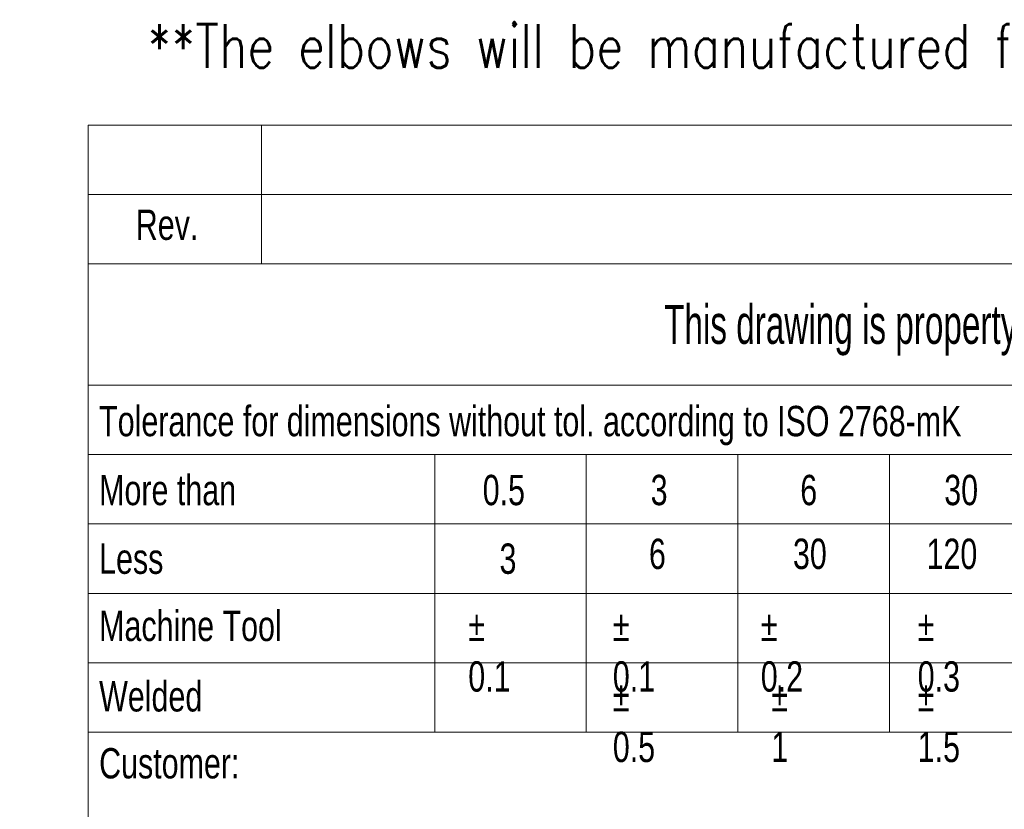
# Model space of a CAD drawing. Header units: millimetres. Extents: x 0 to 2258, y 0 to 438.
# Tile 35 of 39: x 2062 to 2121, y 61 to 108. Entities that reach past the tile are written whole.
import ezdxf

# ---------------------------------------------------------------- set-up
doc = ezdxf.new("R2010")
doc.units = ezdxf.units.MM
doc.header["$LTSCALE"] = 0.25
doc.layers.add('SLD-0', color=179, linetype='Continuous')
doc.styles.add('AdskIsoMetric', font='romans.shx', dxfattribs={"width": 0.8, "height": 2.5})
doc.styles.add('SLDTEXTSTYLE2', font='TXT', dxfattribs={"width": 0.638186})
doc.styles.add('SLDTEXTSTYLE3', font='TXT', dxfattribs={"width": 0.75})

msp = doc.modelspace()

# ---------------------------------------------------------------- linework, layer by layer
at = {"color": 7, "linetype": 'Continuous', "lineweight": 18}
for p, q in [((2066.375, 101.879), (2252.647, 101.879)), ((2066.375, 101.879), (2066.375, 97.74)), ((2076.723, 101.879), (2076.723, 93.6)), ((2066.375, 97.74), (2252.647, 97.74)), ((2066.375, 97.74), (2066.375, 93.6)), ((2066.375, 93.6), (2066.375, 86.356)), ((2066.375, 93.6), (2252.647, 93.6)), ((2066.375, 86.356), (2066.375, 82.217)), ((2066.375, 86.356), (2252.647, 86.356)), ((2066.375, 82.217), (2159.511, 82.217)), ((2066.375, 82.217), (2066.375, 78.078)), ((2087.072, 82.217), (2087.072, 65.66)), ((2096.127, 65.66), (2096.127, 82.217)), ((2105.182, 65.66), (2105.182, 82.217)), ((2114.237, 65.66), (2114.237, 82.217)), ((2066.375, 78.078), (2066.375, 73.938)), ((2066.375, 78.078), (2159.511, 78.078)), ((2066.375, 73.938), (2066.375, 69.799)), ((2066.375, 73.938), (2159.511, 73.938)), ((2066.375, 69.799), (2066.375, 65.66)), ((2066.375, 69.799), (2159.511, 69.799)), ((2066.375, 65.66), (2066.375, 19.092)), ((2066.375, 65.66), (2087.072, 65.66)), ((2087.072, 65.66), (2096.127, 65.66)), ((2096.127, 65.66), (2105.182, 65.66)), ((2105.182, 65.66), (2114.237, 65.66)), ((2114.237, 65.66), (2123.291, 65.66))]:
    msp.add_line(p, q, dxfattribs=at)

# ---------------------------------------------------------------- texts
at = {"insert": (2069.925, 107.909), "char_height": 2.59725, "attachment_point": 1, "style": 'AdskIsoMetric'}
msp.add_mtext_dynamic_manual_height_columns('**The elbows will be manufactured from bent pipes using a manual bending machine', width=4135.89111, gutter_width=12.986, heights=[0], dxfattribs=at)
at = {"color": 7, "linetype": 'Continuous', "lineweight": 0, "style": 'SLDTEXTSTYLE3'}
for s, insert, char_height, attachment_point in [('Rev.', (2071.093, 96.846), 1.811, 2), ('Tolerance for dimensions without tol. according to ISO 2768-mK', (2067.037, 85.127), 1.81098, 1), ('More than', (2067.037, 81.012), 1.811, 1), ('0.5', (2089.94, 81.012), 1.811, 1), ('3', (2099.968, 81.012), 1.811, 1), ('6', (2108.9, 81.012), 1.811, 1), ('30', (2117.498, 81.012), 1.811, 1), ('6', (2099.865, 77.203), 1.811, 1), ('30', (2108.464, 77.203), 1.811, 1), ('120', (2116.441, 77.203), 1.811, 1), ('Less', (2067.037, 76.914), 1.811, 1), ('3', (2090.943, 76.914), 1.811, 1), ('Machine Tool', (2067.037, 72.902), 1.81098, 1), ('%%p^J0.1', (2089.077, 72.902), 1.811, 1), ('%%p^J0.1', (2097.71, 72.902), 1.811, 1), ('%%p^J0.2', (2106.545, 72.902), 1.811, 1), ('%%p^J0.3', (2115.913, 72.902), 1.811, 1), ('Welded', (2067.037, 68.698), 1.811, 1), ('%%p^J0.5', (2097.71, 68.698), 1.811, 1), ('%%p^J1', (2107.175, 68.698), 1.811, 1), ('%%p^J1.5', (2115.913, 68.698), 1.811, 1), ('Customer:', (2067.037, 64.702), 1.811, 1)]:
    msp.add_mtext(s, dxfattribs=dict(at, insert=insert, char_height=char_height, attachment_point=attachment_point))
at = {"layer": 'SLD-0', "color": 7, "insert": (2157.096, 91.159), "char_height": 2.328397, "attachment_point": 2, "style": 'SLDTEXTSTYLE2'}
msp.add_mtext('This drawing is property of INSERTEC. Must not be copier or transferred to third parties in any way without written authorization.', dxfattribs=at)

doc.saveas('drawing.dxf')
